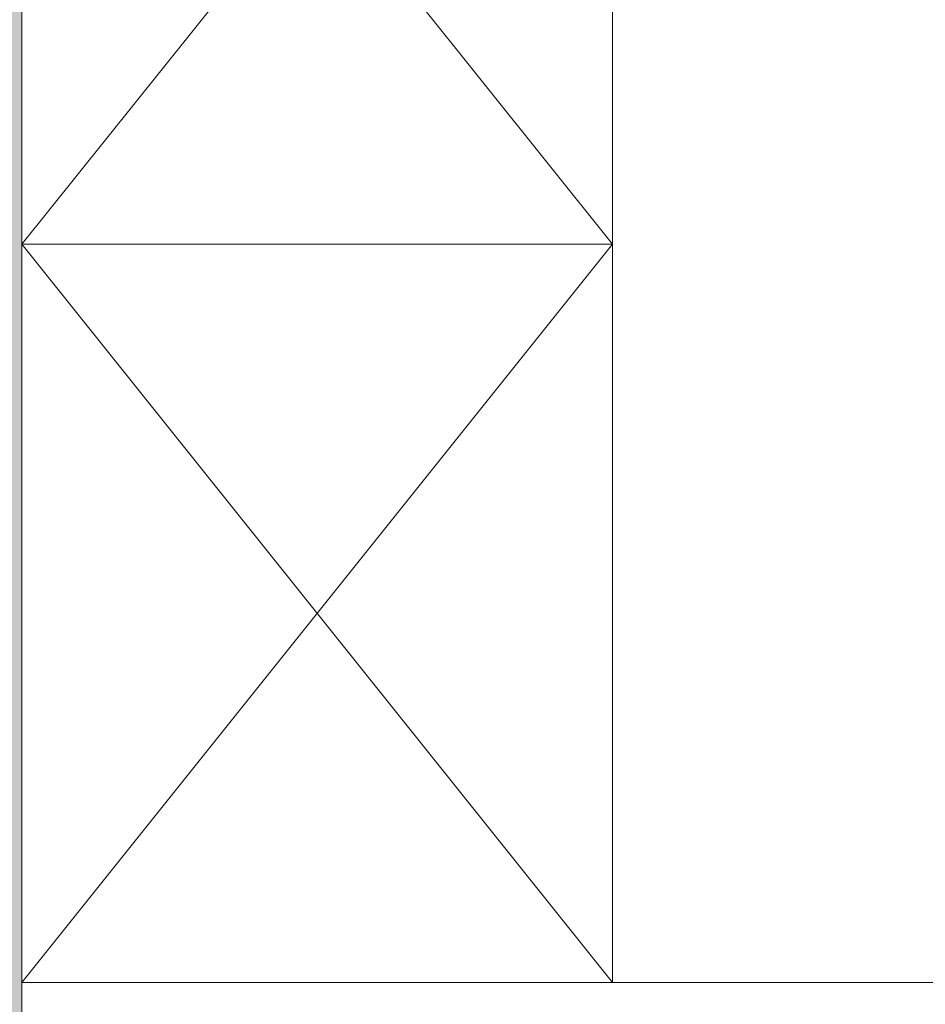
# Model space of a CAD drawing. Extents: x 100 to 2982, y 37 to 2050.
# Tile 35 of 135: x 666 to 758, y 1027 to 1127. Entities that reach past the tile are written whole.
import ezdxf
from ezdxf.xclip import XClip

# ---------------------------------------------------------------- set-up
doc = ezdxf.new("R2010")
doc.units = 0
doc.header["$MEASUREMENT"] = 0
doc.header["$XCLIPFRAME"] = 0
for name, color, linetype in [('320-W Umeblowanie', 7, 'Continuous'), ('330-W Wyposażenie', 7, 'Continuous'), ('420-K Ściany', 7, 'Continuous'), ('820-G Rysunki Obrazki', 7, 'Continuous')]:
    doc.layers.add(name, color=color, linetype=linetype)

# ---------------------------------------------------------------- blocks, each defined once
blk = doc.blocks.new('Rysunek_1_1', base_point=(-18316.35, -206.53))
at = {"layer": '420-K Ściany', "linetype": 'Continuous', "lineweight": 5}
h = blk.add_hatch(dxfattribs=at)
h.set_pattern_fill('Tynk_0001', color=180, style=0, pattern_type=2)
h.set_pattern_definition([(0, (-18316.349, -206.5255), (0, 8.660254), [0, -5]), (0, (-18313.849, -202.195), (0, 8.660254), [0, -5])])
h.paths.add_polyline_path([(666.3, 621.01), (666.3, 1180.51), (664.8, 1180.51), (664.8, 621.01)])
at = {"layer": '320-W Umeblowanie', "color": 4, "linetype": 'Continuous', "lineweight": 13, "ltscale": 0.2}
for p, q in [((896.3, 1029.01), (666.3, 1029.01)), ((666.3, 1029.01), (666.3, 929.01))]:
    blk.add_line(p, q, dxfattribs=at)
at = {"layer": '330-W Wyposażenie', "color": 4, "linetype": 'Continuous', "lineweight": 13, "ltscale": 0.2}
for p, q in [((666.3, 1179.01), (726.3, 1104.01)), ((666.3, 1104.01), (726.3, 1179.01)), ((666.3, 1104.01), (726.3, 1029.01)), ((666.3, 1029.01), (726.3, 1104.01))]:
    blk.add_line(p, q, dxfattribs=at)
at = {"layer": '330-W Wyposażenie', "color": 4, "linetype": 'Continuous', "lineweight": 13, "ltscale": 0.2, "flags": 128}
for points in [[(666.3, 1104.01), (666.3, 1179.01), (726.3, 1179.01), (726.3, 1104.01)], [(666.3, 1029.01), (666.3, 1104.01), (726.3, 1104.01), (726.3, 1029.01)]]:
    blk.add_lwpolyline(points, close=True, dxfattribs=at)
at = {"layer": '420-K Ściany', "color": 47, "linetype": 'Continuous', "lineweight": 15, "ltscale": 0.2, "flags": 128}
blk.add_lwpolyline([(666.3, 621.01), (666.3, 1180.51)], dxfattribs=at)

msp = doc.modelspace()

# ---------------------------------------------------------------- block references
at = {"layer": '820-G Rysunki Obrazki', "color": 65, "linetype": 'Continuous', "lineweight": 13, "ltscale": 0.2}
ref = msp.add_blockref('Rysunek_1_1', (-18316.35, -206.53), dxfattribs=at)
XClip(ref).set_block_clipping_path([(244.527027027, 76.8014120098), (2570.9054054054, 2022.1162324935)])

doc.saveas('drawing.dxf')
